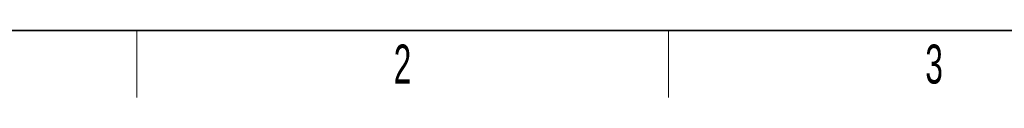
# Model space of a CAD drawing. Header units: millimetres. Extents: x 5 to 418, y 2 to 292.
# Tile 2 of 28: x 63 to 152, y 6 to 12. Entities that reach past the tile are written whole.
import ezdxf

# ---------------------------------------------------------------- set-up
doc = ezdxf.new("R2010")
doc.units = ezdxf.units.MM
doc.layers.add('SLD-0', color=7, linetype='Continuous')
doc.styles.add('SLDTEXTSTYLE0', font='TXT', dxfattribs={"width": 0.605})

msp = doc.modelspace()

# ---------------------------------------------------------------- linework, layer by layer
at = {"layer": 'SLD-0', "lineweight": 35}
msp.add_line((26, 12), (408, 12), dxfattribs=at)
at = {"layer": 'SLD-0', "lineweight": 18}
for p, q in [((73.75, 6), (73.75, 12)), ((121.5, 6), (121.5, 12))]:
    msp.add_line(p, q, dxfattribs=at)

# ---------------------------------------------------------------- texts
at = {"layer": 'SLD-0', "char_height": 3.5, "attachment_point": 2, "style": 'SLDTEXTSTYLE0'}
for s, insert in [('2', (97.603, 10.743)), ('3', (145.353, 10.743))]:
    msp.add_mtext(s, dxfattribs=dict(at, insert=insert))

doc.saveas('drawing.dxf')
